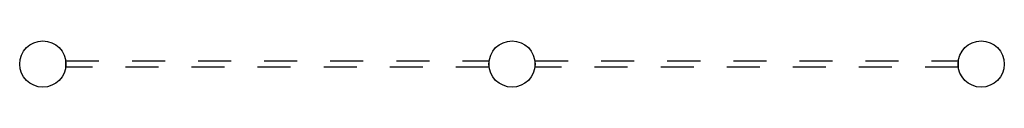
# Model space of a CAD drawing. Header units: millimetres. Extents: x -11.8 to 86.8, y 45.9 to 95.9.
# Tile 63 of 108: x 22.921 to 25.901, y 74.749 to 74.889. Entities that reach past the tile are written whole.
import ezdxf

# ---------------------------------------------------------------- set-up
doc = ezdxf.new("R2010")
doc.units = ezdxf.units.MM
doc.header["$MEASUREMENT"] = 0
doc.linetypes.add('PC_DASH_1', pattern=[0.055556, 0.027778, -0.027778])
doc.layers.add('Structure etage', color=7, linetype='Continuous')

msp = doc.modelspace()

# ---------------------------------------------------------------- linework, layer by layer
at = {"layer": 'Structure etage', "color": 0, "linetype": 'PC_DASH_1'}
for points in [[(23.0609, 74.8289), (24.3409, 74.8289), (24.3409, 74.8089), (23.0609, 74.8089), (23.0609, 74.8289)], [(25.7609, 74.8089), (24.4809, 74.8089), (24.4809, 74.8289), (25.7609, 74.8289), (25.7609, 74.8089)]]:
    msp.add_lwpolyline(points, dxfattribs=at)
at = {"layer": 'Structure etage', "color": 0}
for centre in [(22.9909, 74.8189), (24.4109, 74.8189), (25.8309, 74.8189)]:
    msp.add_circle(centre, 0.07, dxfattribs=at)

doc.saveas('drawing.dxf')
